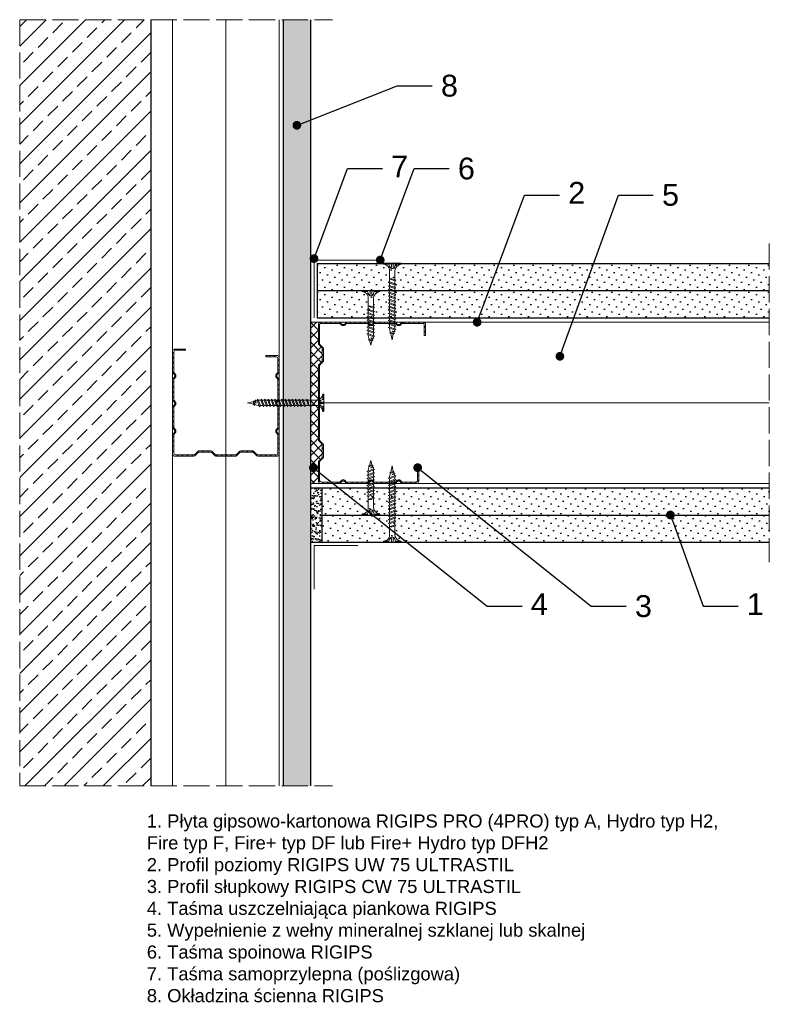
# Model space of a CAD drawing. Header units: millimetres. Extents: x 1474 to 3168, y 461 to 1600.
# Tile 2 of 6: x 2114 to 2457, y 465 to 916. Entities that reach past the tile are written whole.
import ezdxf
from ezdxf import colors
from ezdxf.entities.mleader import LeaderData, LeaderLine
from ezdxf.math import Vec2, Vec3

# ---------------------------------------------------------------- set-up
doc = ezdxf.new("R2010")
doc.units = ezdxf.units.MM
doc.linetypes.add('ACAD_ISO02W100', pattern=[15, 12, -3])
for name, color, linetype, lineweight in [('_ISOVER WELNA', 7, 'BATTING', 9), ('_RIGIPS AKCESORIA', 7, 'Continuous', 18), ('_RIGIPS G-K', 7, 'Continuous', 25), ('_RIGIPS PROFIL', 7, 'Continuous', 18), ('KRESKOWANIE', 7, 'Continuous', 9), ('OPISY', 7, 'Continuous', 9), ('PRZERYWANA', 7, 'ACAD_ISO02W100', 9)]:
    doc.layers.add(name, color=color, linetype=linetype, lineweight=lineweight)
doc.styles.get("Standard").update_dxf_attribs({"font": 'arial.ttf'})
doc.linetypes.add('BATTING', pattern='A,0.00254,-2.54,[134,ltypeshp.shx,S=2.54,R=0,X=-2.54,Y=0],-5.08,[134,ltypeshp.shx,S=2.54,R=180,X=2.54,Y=0],-2.54', length=10.16254)
pattern_1 = [(225, (312.268, -300.306), (1.122532, -3.367596), [0, -3.175])]

# ---------------------------------------------------------------- blocks, each defined once
blk = doc.blocks.new('TN 25')
at = {"layer": '_RIGIPS AKCESORIA'}
for p, q in [((0, -0.84), (0, 7.16)), ((0, 7.16), (0.46, 7.16)), ((0.46, 4.78), (0, 4.78)), ((0.46, 7.16), (0.46, 4.78)), ((8.47, 4.46), (8.79, 5)), ((8.79, 5), (9.93, 2.01)), ((10.1, 4.46), (10.41, 5)), ((10.41, 5), (11.56, 2.01)), ((11.67, 4.46), (11.99, 5)), ((11.99, 5), (13.14, 2.01)), ((13.21, 4.46), (13.52, 5)), ((13.52, 5), (14.67, 2.01)), ((14.8, 4.46), (15.12, 5)), ((15.12, 5), (16.26, 2.01)), ((16.42, 4.46), (16.73, 5)), ((16.73, 5), (17.88, 2.01)), ((17.99, 4.46), (18.31, 5)), ((18.31, 5), (19.45, 2.01)), ((19.68, 4.46), (20, 5)), ((20, 5), (21.14, 2.01)), ((0, 3.5), (1.77, 3.5)), ((0, 2.83), (1.77, 2.83)), ((0.46, 1.64), (0, 1.64)), ((0.46, -0.84), (0.46, 1.64)), ((1.77, 3.5), (1.77, 4.2)), ((1.77, 2.83), (1.77, 2.18)), ((3.02, 4.46), (8.47, 4.46)), ((7.49, 2.01), (3.55, 2.01)), ((7.12, 4.46), (7.12, 3.18)), ((8.03, 2.01), (7.12, 4.46)), ((7.12, 3.18), (7.65, 1.53)), ((7.65, 1.53), (8.03, 2.01)), ((9.41, 2.01), (8.03, 2.01)), ((9.61, 1.51), (8.47, 4.46)), ((9, 4.46), (10.1, 4.46)), ((9.93, 2.01), (9.61, 1.51)), ((11.04, 2.01), (9.93, 2.01)), ((11.23, 1.51), (10.1, 4.46)), ((10.62, 4.46), (11.67, 4.46)), ((11.56, 2.01), (11.23, 1.51)), ((12.61, 2.01), (11.56, 2.01)), ((12.81, 1.51), (11.67, 4.46)), ((12.2, 4.46), (13.21, 4.46)), ((13.14, 2.01), (12.81, 1.51)), ((14.15, 2.01), (13.14, 2.01)), ((14.34, 1.51), (13.21, 4.46)), ((13.73, 4.46), (14.8, 4.46)), ((14.67, 2.01), (14.34, 1.51)), ((15.74, 2.01), (14.67, 2.01)), ((15.94, 1.51), (14.8, 4.46)), ((15.33, 4.46), (16.42, 4.46)), ((16.26, 2.01), (15.94, 1.51)), ((17.36, 2.01), (16.26, 2.01)), ((17.55, 1.51), (16.42, 4.46)), ((16.94, 4.46), (17.99, 4.46)), ((17.88, 2.01), (17.55, 1.51)), ((18.93, 2.01), (17.88, 2.01)), ((19.13, 1.51), (17.99, 4.46)), ((18.52, 4.46), (19.68, 4.46)), ((19.45, 2.01), (19.13, 1.51)), ((19.45, 2.01), (20.62, 2.01)), ((20.82, 1.51), (19.68, 4.46)), ((20.21, 4.46), (20.7, 4.46)), ((20.7, 4.46), (22.28, 3.98)), ((21.14, 2.01), (20.82, 1.51)), ((21.14, 2.01), (21.81, 2.12)), ((21.85, 1.83), (21.67, 3.28)), ((21.67, 3.28), (22.14, 2.4)), ((22.14, 2.4), (21.85, 1.83)), ((22.7, 2.36), (22.14, 2.4)), ((22.28, 3.98), (22.56, 4.37)), ((22.7, 2.36), (22.28, 3.98)), ((22.56, 4.37), (23.03, 2.71)), ((23.03, 2.71), (22.7, 2.36)), ((22.71, 3.85), (25, 3.24)), ((25, 3.24), (23.03, 2.71)), ((0, -0.84), (0.46, -0.84))]:
    blk.add_line(p, q, dxfattribs=at)
for centre, major_axis, ratio, start_param, end_param in [((3.09, 7.67), (0.17, 3.2), 0.826134, 1.773653, 3.180586), ((-0.04, 0.9), (0, 3.93), 0.848176, -0.720942, -0.151112), ((3.37, -1.57), (0.28, 3.57), 0.832181, 0.035984, 1.430787), ((-2.73, 15.91), (0, 14.76), 0.848176, 3.399396, 3.475072), ((0.59, 4.62), (0, 2.81), 0.848176, 3.475072, 3.862535), ((1.66, 3.18), (0, 0.895), 0.848176, -1.552777, -0.720942), ((1.66, 3.18), (0, 0.895), 0.848176, 3.862535, 4.730408)]:
    blk.add_ellipse(centre, major_axis=major_axis, ratio=ratio, start_param=start_param, end_param=end_param, dxfattribs=at)
blk = doc.blocks.new('TN 35')
at = {"layer": '_RIGIPS AKCESORIA'}
for p, q in [((0, -0.84), (0, 7.16)), ((0, 7.16), (0.46, 7.16)), ((0.46, 4.78), (0, 4.78)), ((0.46, 7.16), (0.46, 4.78)), ((8.47, 4.46), (8.79, 5)), ((8.79, 5), (9.93, 2.01)), ((10.1, 4.46), (10.41, 5)), ((10.41, 5), (11.56, 2.01)), ((11.67, 4.46), (11.99, 5)), ((11.99, 5), (13.14, 2.01)), ((13.21, 4.46), (13.52, 5)), ((13.52, 5), (14.67, 2.01)), ((14.8, 4.46), (15.12, 5)), ((15.12, 5), (16.26, 2.01)), ((16.42, 4.46), (16.73, 5)), ((16.73, 5), (17.88, 2.01)), ((17.99, 4.46), (18.31, 5)), ((18.31, 5), (19.45, 2.01)), ((19.57, 4.46), (19.88, 5)), ((19.88, 5), (21.03, 2.01)), ((21.14, 4.46), (21.46, 5)), ((21.46, 5), (22.6, 2.01)), ((22.72, 4.46), (23.03, 5)), ((23.03, 5), (24.18, 2.01)), ((24.29, 4.46), (24.61, 5)), ((24.61, 5), (25.75, 2.01)), ((25.87, 4.46), (26.18, 5)), ((26.18, 5), (27.33, 2.01)), ((27.44, 4.46), (27.76, 5)), ((27.76, 5), (28.9, 2.01)), ((29.13, 4.46), (29.45, 5)), ((29.45, 5), (30.59, 2.01)), ((0, 3.5), (1.77, 3.5)), ((0, 2.83), (1.77, 2.83)), ((0.46, 1.64), (0, 1.64)), ((0.46, -0.84), (0.46, 1.64)), ((1.77, 3.5), (1.77, 4.2)), ((1.77, 2.83), (1.77, 2.18)), ((3.02, 4.46), (8.47, 4.46)), ((7.49, 2.01), (3.55, 2.01)), ((7.12, 4.46), (7.12, 3.18)), ((8.03, 2.01), (7.12, 4.46)), ((7.12, 3.18), (7.65, 1.53)), ((7.65, 1.53), (8.03, 2.01)), ((9.41, 2.01), (8.03, 2.01)), ((9.61, 1.51), (8.47, 4.46)), ((9, 4.46), (10.1, 4.46)), ((9.93, 2.01), (9.61, 1.51)), ((11.04, 2.01), (9.93, 2.01)), ((11.23, 1.51), (10.1, 4.46)), ((10.62, 4.46), (11.67, 4.46)), ((11.56, 2.01), (11.23, 1.51)), ((12.61, 2.01), (11.56, 2.01)), ((12.81, 1.51), (11.67, 4.46)), ((12.2, 4.46), (13.21, 4.46)), ((13.14, 2.01), (12.81, 1.51)), ((14.15, 2.01), (13.14, 2.01)), ((14.34, 1.51), (13.21, 4.46)), ((13.73, 4.46), (14.8, 4.46)), ((14.67, 2.01), (14.34, 1.51)), ((15.74, 2.01), (14.67, 2.01)), ((15.94, 1.51), (14.8, 4.46)), ((15.33, 4.46), (16.42, 4.46)), ((16.26, 2.01), (15.94, 1.51)), ((17.36, 2.01), (16.26, 2.01)), ((17.55, 1.51), (16.42, 4.46)), ((16.94, 4.46), (17.99, 4.46)), ((17.88, 2.01), (17.55, 1.51)), ((18.93, 2.01), (17.84, 2.01)), ((19.13, 1.51), (17.99, 4.46)), ((18.52, 4.46), (19.57, 4.46)), ((19.45, 2.01), (19.13, 1.51)), ((20.51, 2.01), (19.41, 2.01)), ((20.7, 1.51), (19.57, 4.46)), ((20.09, 4.46), (21.14, 4.46)), ((21.03, 2.01), (20.7, 1.51)), ((22.08, 2.01), (20.99, 2.01)), ((22.28, 1.51), (21.14, 4.46)), ((21.67, 4.46), (22.72, 4.46)), ((22.6, 2.01), (22.28, 1.51)), ((23.66, 2.01), (22.56, 2.01)), ((23.85, 1.51), (22.72, 4.46)), ((23.24, 4.46), (24.29, 4.46)), ((24.18, 2.01), (23.85, 1.51)), ((25.23, 2.01), (24.14, 2.01)), ((25.43, 1.51), (24.29, 4.46)), ((24.81, 4.46), (25.87, 4.46)), ((25.75, 2.01), (25.43, 1.51)), ((26.81, 2.01), (25.71, 2.01)), ((27, 1.51), (25.87, 4.46)), ((26.39, 4.46), (27.44, 4.46)), ((27.33, 2.01), (27, 1.51)), ((28.38, 2.01), (27.33, 2.01)), ((28.58, 1.51), (27.44, 4.46)), ((27.96, 4.46), (29.13, 4.46)), ((28.9, 2.01), (28.58, 1.51)), ((28.9, 2.01), (30.07, 2.01)), ((30.27, 1.51), (29.13, 4.46)), ((29.65, 4.46), (30.15, 4.46)), ((30.15, 4.46), (31.73, 3.98)), ((30.59, 2.01), (30.27, 1.51)), ((30.59, 2.01), (31.26, 2.12)), ((31.3, 1.83), (31.12, 3.28)), ((31.12, 3.28), (31.59, 2.4)), ((31.59, 2.4), (31.3, 1.83)), ((32.15, 2.36), (31.59, 2.4)), ((31.73, 3.98), (32.01, 4.37)), ((32.15, 2.36), (31.73, 3.98)), ((32.01, 4.37), (32.48, 2.71)), ((32.48, 2.71), (32.15, 2.36)), ((32.16, 3.85), (35, 3.24)), ((35, 3.24), (32.48, 2.71)), ((0, -0.84), (0.46, -0.84))]:
    blk.add_line(p, q, dxfattribs=at)
for centre, major_axis, ratio, start_param, end_param in [((3.09, 7.67), (0.17, 3.2), 0.826134, 1.773653, 3.180586), ((-0.04, 0.9), (0, 3.93), 0.848176, -0.720942, -0.151112), ((3.37, -1.57), (0.28, 3.57), 0.832181, 0.035984, 1.430787), ((-2.73, 15.91), (0, 14.76), 0.848176, 3.399396, 3.475072), ((0.59, 4.62), (0, 2.81), 0.848176, 3.475072, 3.862535), ((1.66, 3.18), (0, 0.895), 0.848176, -1.552777, -0.720942), ((1.66, 3.18), (0, 0.895), 0.848176, 3.862535, 4.730408)]:
    blk.add_ellipse(centre, major_axis=major_axis, ratio=ratio, start_param=start_param, end_param=end_param, dxfattribs=at)
blk = doc.blocks.new('CW 75 ULTRASTIL')
h = blk.add_hatch()
h.set_pattern_fill('ANSI31', color=256, scale=0.5, style=0)
h.paths.add_polyline_path([(106.07, 103.31, -0.414214), (106.87, 104.11), (115.19, 104.11, -0.198912), (115.55, 103.96), (116.25, 103.25, 0.198912), (116.61, 103.11), (117.19, 103.11, 0.198912), (117.55, 103.25), (118.25, 103.96, -0.198912), (118.61, 104.11), (127.89, 104.11, -0.198912), (128.25, 103.96), (128.95, 103.25, 0.198912), (129.31, 103.11), (129.89, 103.11, 0.198912), (130.25, 103.25), (130.95, 103.96, -0.198912), (131.31, 104.11), (140.59, 104.11, -0.198912), (140.95, 103.96), (141.65, 103.25, 0.198912), (142.01, 103.11), (142.59, 103.11, 0.198912), (142.95, 103.25), (143.65, 103.96, -0.198912), (144.01, 104.11), (153.17, 104.11, -0.414214), (153.97, 103.31), (153.97, 98.66), (154.52, 98.66), (154.52, 103.86, 0.414214), (153.72, 104.66), (144.01, 104.66, 0.198912), (143.65, 104.51), (142.95, 103.8, -0.198912), (142.59, 103.66), (142.01, 103.66, -0.198912), (141.65, 103.8), (140.95, 104.51, 0.198912), (140.59, 104.66), (131.31, 104.66, 0.198912), (130.95, 104.51), (130.25, 103.8, -0.198912), (129.89, 103.66), (129.31, 103.66, -0.198912), (128.95, 103.8), (128.25, 104.51, 0.198912), (127.89, 104.66), (118.61, 104.66, 0.198912), (118.25, 104.51), (117.55, 103.8, -0.198912), (117.19, 103.66), (116.61, 103.66, -0.198912), (116.25, 103.8), (115.55, 104.51, 0.198912), (115.19, 104.66), (106.32, 104.66, 0.414214), (105.52, 103.86), (105.52, 94.86, 0.198912), (105.67, 94.51), (107.17, 93, -0.198912), (107.32, 92.65), (107.32, 87.06, -0.198912), (107.17, 86.71), (105.67, 85.2, 0.198912), (105.52, 84.85), (105.52, 50.66, 0.198912), (105.67, 50.31), (107.17, 48.8, -0.198912), (107.32, 48.45), (107.32, 42.86, -0.198912), (107.17, 42.51), (105.67, 41, 0.198912), (105.52, 40.65), (105.52, 31.66, 0.414214), (106.32, 30.86), (115.19, 30.86, 0.198912), (115.55, 31), (116.25, 31.71, -0.198912), (116.61, 31.86), (117.19, 31.86, -0.198912), (117.55, 31.71), (118.25, 31, 0.198912), (118.61, 30.86), (127.89, 30.86, 0.198912), (128.25, 31), (128.95, 31.71, -0.198912), (129.31, 31.86), (129.89, 31.86, -0.198912), (130.25, 31.71), (130.95, 31, 0.198912), (131.31, 30.86), (140.59, 30.86, 0.198912), (140.95, 31), (141.65, 31.71, -0.198912), (142.01, 31.86), (142.59, 31.86, -0.198912), (142.95, 31.71), (143.65, 31, 0.198912), (144.01, 30.86), (150.72, 30.86, 0.414214), (151.52, 31.66), (151.52, 36.86), (150.97, 36.86), (150.97, 32.21, -0.414214), (150.17, 31.41), (144.01, 31.41, -0.198912), (143.65, 31.55), (142.95, 32.26, 0.198912), (142.59, 32.41), (142.01, 32.41, 0.198912), (141.65, 32.26), (140.95, 31.55, -0.198912), (140.59, 31.41), (131.31, 31.41, -0.198912), (130.95, 31.55), (130.25, 32.26, 0.198912), (129.89, 32.41), (129.31, 32.41, 0.198912), (128.95, 32.26), (128.25, 31.55, -0.198912), (127.89, 31.41), (118.61, 31.41, -0.198912), (118.25, 31.55), (117.55, 32.26, 0.198912), (117.19, 32.41), (116.61, 32.41, 0.198912), (116.25, 32.26), (115.55, 31.55, -0.198912), (115.19, 31.41), (106.87, 31.41, -0.414214), (106.07, 32.21), (106.07, 40.65, -0.198912), (106.22, 41), (107.72, 42.51, 0.198912), (107.87, 42.86), (107.87, 48.45, 0.198912), (107.72, 48.8), (106.22, 50.31, -0.198912), (106.07, 50.66), (106.07, 84.85, -0.198912), (106.22, 85.2), (107.72, 86.71, 0.198912), (107.87, 87.06), (107.87, 92.65, 0.198912), (107.72, 93), (106.22, 94.51, -0.198912), (106.07, 94.86)])
at = {"layer": '_RIGIPS PROFIL'}
for p, q in [((105.52, 103.86), (105.52, 94.86)), ((115.19, 104.66), (106.32, 104.66)), ((115.19, 104.11), (106.87, 104.11)), ((115.55, 104.51), (116.25, 103.8)), ((115.55, 103.96), (116.25, 103.25)), ((118.25, 104.51), (117.55, 103.8)), ((118.25, 103.96), (117.55, 103.25)), ((127.89, 104.66), (118.61, 104.66)), ((127.89, 104.11), (118.61, 104.11)), ((128.25, 104.51), (128.95, 103.8)), ((128.25, 103.96), (128.95, 103.25)), ((130.95, 104.51), (130.25, 103.8)), ((130.95, 103.96), (130.25, 103.25)), ((131.31, 104.66), (140.59, 104.66)), ((131.31, 104.11), (140.59, 104.11)), ((140.95, 104.51), (141.65, 103.8)), ((140.95, 103.96), (141.65, 103.25)), ((143.65, 104.51), (142.95, 103.8)), ((143.65, 103.96), (142.95, 103.25)), ((153.72, 104.66), (144.01, 104.66)), ((153.17, 104.11), (144.01, 104.11)), ((154.52, 98.66), (154.52, 103.86)), ((106.07, 103.31), (106.07, 94.86)), ((117.19, 103.66), (116.61, 103.66)), ((117.19, 103.11), (116.61, 103.11)), ((129.89, 103.66), (129.31, 103.66)), ((129.89, 103.11), (129.31, 103.11)), ((142.59, 103.66), (142.01, 103.66)), ((142.59, 103.11), (142.01, 103.11)), ((153.97, 98.66), (153.97, 103.31)), ((153.97, 98.66), (154.52, 98.66)), ((107.17, 93), (105.67, 94.51)), ((107.72, 93), (106.22, 94.51)), ((107.32, 92.65), (107.32, 87.06)), ((107.87, 92.65), (107.87, 87.06)), ((107.17, 86.71), (105.67, 85.2)), ((107.72, 86.71), (106.22, 85.2)), ((105.52, 84.85), (105.52, 50.66)), ((106.07, 84.85), (106.07, 50.66)), ((107.17, 48.8), (105.67, 50.31)), ((107.72, 48.8), (106.22, 50.31)), ((107.32, 42.86), (107.32, 48.45)), ((107.87, 42.86), (107.87, 48.45)), ((105.52, 31.66), (105.52, 40.65)), ((107.17, 42.51), (105.67, 41)), ((106.07, 32.21), (106.07, 40.65)), ((107.72, 42.51), (106.22, 41)), ((150.97, 36.86), (150.97, 32.21)), ((150.97, 36.86), (151.52, 36.86)), ((151.52, 36.86), (151.52, 31.66)), ((115.55, 31.55), (116.25, 32.26)), ((115.55, 31), (116.25, 31.71)), ((117.19, 32.41), (116.61, 32.41)), ((117.19, 31.86), (116.61, 31.86)), ((118.25, 31.55), (117.55, 32.26)), ((118.25, 31), (117.55, 31.71)), ((128.25, 31.55), (128.95, 32.26)), ((128.25, 31), (128.95, 31.71)), ((129.89, 32.41), (129.31, 32.41)), ((129.89, 31.86), (129.31, 31.86)), ((130.95, 31.55), (130.25, 32.26)), ((130.95, 31), (130.25, 31.71)), ((140.95, 31.55), (141.65, 32.26)), ((140.95, 31), (141.65, 31.71)), ((142.59, 32.41), (142.01, 32.41)), ((142.59, 31.86), (142.01, 31.86)), ((143.65, 31.55), (142.95, 32.26)), ((143.65, 31), (142.95, 31.71)), ((115.19, 30.86), (106.32, 30.86)), ((115.19, 31.41), (106.87, 31.41)), ((127.89, 31.41), (118.61, 31.41)), ((127.89, 30.86), (118.61, 30.86)), ((131.31, 31.41), (140.59, 31.41)), ((131.31, 30.86), (140.59, 30.86)), ((150.17, 31.41), (144.01, 31.41)), ((150.72, 30.86), (144.01, 30.86))]:
    blk.add_line(p, q, dxfattribs=at)
for centre, radius, start, end in [((106.32, 103.86), 0.8, 90, 180), ((106.87, 103.31), 0.8, 90, 180), ((115.19, 104.16), 0.5, 45, 90), ((115.19, 103.61), 0.5, 45, 90), ((116.61, 104.16), 0.5, 225, 270), ((117.19, 104.16), 0.5, 270, 315), ((118.61, 104.16), 0.5, 90, 135), ((118.61, 103.61), 0.5, 90, 135), ((127.89, 104.16), 0.5, 45, 90), ((127.89, 103.61), 0.5, 45, 90), ((129.31, 104.16), 0.5, 225, 270), ((129.89, 104.16), 0.5, 270, 315), ((131.31, 104.16), 0.5, 90, 135), ((131.31, 103.61), 0.5, 90, 135), ((140.59, 104.16), 0.5, 45, 90), ((140.59, 103.61), 0.5, 45, 90), ((142.01, 104.16), 0.5, 225, 270), ((142.59, 104.16), 0.5, 270, 315), ((144.01, 104.16), 0.5, 90, 135), ((144.01, 103.61), 0.5, 90, 135), ((153.17, 103.31), 0.8, 0, 90), ((153.72, 103.86), 0.8, 0, 90), ((116.61, 103.61), 0.5, 225, 270), ((117.19, 103.61), 0.5, 270, 315), ((129.31, 103.61), 0.5, 225, 270), ((129.89, 103.61), 0.5, 270, 315), ((142.01, 103.61), 0.5, 225, 270), ((142.59, 103.61), 0.5, 270, 315), ((106.02, 94.86), 0.5, 180, 225), ((106.57, 94.86), 0.5, 180, 225), ((106.82, 92.65), 0.5, 0, 45), ((107.37, 92.65), 0.5, 0, 45), ((106.82, 87.06), 0.5, 315, 0), ((107.37, 87.06), 0.5, 315, 0), ((106.02, 84.85), 0.5, 135, 180), ((106.57, 84.85), 0.5, 135, 180), ((106.02, 50.66), 0.5, 180, 225), ((106.57, 50.66), 0.5, 180, 225), ((106.82, 48.45), 0.5, 0, 45), ((107.37, 48.45), 0.5, 0, 45), ((106.02, 40.65), 0.5, 135, 180), ((106.57, 40.65), 0.5, 135, 180), ((106.82, 42.86), 0.5, 315, 0), ((107.37, 42.86), 0.5, 315, 0), ((106.32, 31.66), 0.8, 180, 270), ((106.87, 32.21), 0.8, 180, 270), ((116.61, 31.91), 0.5, 90, 135), ((116.61, 31.36), 0.5, 90, 135), ((117.19, 31.91), 0.5, 45, 90), ((117.19, 31.36), 0.5, 45, 90), ((129.31, 31.91), 0.5, 90, 135), ((129.31, 31.36), 0.5, 90, 135), ((129.89, 31.91), 0.5, 45, 90), ((129.89, 31.36), 0.5, 45, 90), ((142.01, 31.91), 0.5, 90, 135), ((142.01, 31.36), 0.5, 90, 135), ((142.59, 31.91), 0.5, 45, 90), ((142.59, 31.36), 0.5, 45, 90), ((150.17, 32.21), 0.8, 270, 0), ((150.72, 31.66), 0.8, 270, 0), ((115.19, 31.91), 0.5, 270, 315), ((115.19, 31.36), 0.5, 270, 315), ((118.61, 31.91), 0.5, 225, 270), ((118.61, 31.36), 0.5, 225, 270), ((127.89, 31.91), 0.5, 270, 315), ((127.89, 31.36), 0.5, 270, 315), ((131.31, 31.91), 0.5, 225, 270), ((131.31, 31.36), 0.5, 225, 270), ((140.59, 31.91), 0.5, 270, 315), ((140.59, 31.36), 0.5, 270, 315), ((144.01, 31.91), 0.5, 225, 270), ((144.01, 31.36), 0.5, 225, 270)]:
    blk.add_arc(centre, radius, start, end, dxfattribs=at)
blk = doc.blocks.new('CW 50 ULTRASTIL')
h = blk.add_hatch()
h.set_pattern_fill('ANSI31', color=256, scale=0.5, style=0)
h.paths.add_polyline_path([(28.56, 40.65, -0.198912), (28.71, 41), (30.21, 42.51, 0.198912), (30.36, 42.86), (30.36, 48.45, 0.198912), (30.21, 48.8), (28.71, 50.31, -0.198912), (28.56, 50.66), (28.56, 59.85, -0.198912), (28.71, 60.2), (30.21, 61.71, 0.198912), (30.36, 62.06), (30.36, 67.65, 0.198912), (30.21, 68), (28.71, 69.51, -0.198912), (28.56, 69.86), (28.56, 78.31, -0.414214), (29.36, 79.11), (37.68, 79.11, -0.198912), (38.04, 78.96), (38.74, 78.25, 0.198912), (39.1, 78.11), (39.68, 78.11, 0.198912), (40.04, 78.25), (40.74, 78.96, -0.198912), (41.1, 79.11), (50.38, 79.11, -0.198912), (50.74, 78.96), (51.44, 78.25, 0.198912), (51.8, 78.11), (52.38, 78.11, 0.198912), (52.74, 78.25), (53.44, 78.96, -0.198912), (53.8, 79.11), (63.08, 79.11, -0.198912), (63.44, 78.96), (64.14, 78.25, 0.198912), (64.5, 78.11), (65.08, 78.11, 0.198912), (65.44, 78.25), (66.14, 78.96, -0.198912), (66.5, 79.11), (75.66, 79.11, -0.414214), (76.46, 78.31), (76.46, 73.66), (77.01, 73.66), (77.01, 78.86, 0.414214), (76.21, 79.66), (66.5, 79.66, 0.198912), (66.14, 79.51), (65.44, 78.8, -0.198912), (65.08, 78.66), (64.5, 78.66, -0.198912), (64.14, 78.8), (63.44, 79.51, 0.198912), (63.08, 79.66), (53.8, 79.66, 0.198912), (53.44, 79.51), (52.74, 78.8, -0.198912), (52.38, 78.66), (51.8, 78.66, -0.198912), (51.44, 78.8), (50.74, 79.51, 0.198912), (50.38, 79.66), (41.1, 79.66, 0.198912), (40.74, 79.51), (40.04, 78.8, -0.198912), (39.68, 78.66), (39.1, 78.66, -0.198912), (38.74, 78.8), (38.04, 79.51, 0.198912), (37.68, 79.66), (28.81, 79.66, 0.414214), (28.01, 78.86), (28.01, 69.86, 0.198912), (28.16, 69.51), (29.66, 68, -0.198912), (29.81, 67.65), (29.81, 62.06, -0.198912), (29.66, 61.71), (28.16, 60.2, 0.198912), (28.01, 59.85), (28.01, 50.66, 0.198912), (28.16, 50.31), (29.66, 48.8, -0.198912), (29.81, 48.45), (29.81, 42.86, -0.198912), (29.66, 42.51), (28.16, 41, 0.198912), (28.01, 40.65), (28.01, 31.66, 0.414214), (28.81, 30.86), (37.68, 30.86, 0.198912), (38.04, 31), (38.74, 31.71, -0.198912), (39.1, 31.86), (39.68, 31.86, -0.198912), (40.04, 31.71), (40.74, 31, 0.198912), (41.1, 30.86), (50.38, 30.86, 0.198912), (50.74, 31), (51.44, 31.71, -0.198912), (51.8, 31.86), (52.38, 31.86, -0.198912), (52.74, 31.71), (53.44, 31, 0.198912), (53.8, 30.86), (63.08, 30.86, 0.198912), (63.44, 31), (64.14, 31.71, -0.198912), (64.5, 31.86), (65.08, 31.86, -0.198912), (65.44, 31.71), (66.14, 31, 0.198912), (66.5, 30.86), (73.21, 30.86, 0.414214), (74.01, 31.66), (74.01, 36.86), (73.46, 36.86), (73.46, 32.21, -0.414214), (72.66, 31.41), (66.5, 31.41, -0.198912), (66.14, 31.55), (65.44, 32.26, 0.198912), (65.08, 32.41), (64.5, 32.41, 0.198912), (64.14, 32.26), (63.44, 31.55, -0.198912), (63.08, 31.41), (53.8, 31.41, -0.198912), (53.44, 31.55), (52.74, 32.26, 0.198912), (52.38, 32.41), (51.8, 32.41, 0.198912), (51.44, 32.26), (50.74, 31.55, -0.198912), (50.38, 31.41), (41.1, 31.41, -0.198912), (40.74, 31.55), (40.04, 32.26, 0.198912), (39.68, 32.41), (39.1, 32.41, 0.198912), (38.74, 32.26), (38.04, 31.55, -0.198912), (37.68, 31.41), (29.36, 31.41, -0.414214), (28.56, 32.21)])
at = {"layer": '_RIGIPS PROFIL'}
for p, q in [((28.01, 78.86), (28.01, 69.86)), ((28.56, 78.31), (28.56, 69.86)), ((37.68, 79.66), (28.81, 79.66)), ((37.68, 79.11), (29.36, 79.11)), ((38.04, 79.51), (38.74, 78.8)), ((38.04, 78.96), (38.74, 78.25)), ((39.68, 78.66), (39.1, 78.66)), ((39.68, 78.11), (39.1, 78.11)), ((40.74, 79.51), (40.04, 78.8)), ((40.74, 78.96), (40.04, 78.25)), ((50.38, 79.66), (41.1, 79.66)), ((50.38, 79.11), (41.1, 79.11)), ((50.74, 79.51), (51.44, 78.8)), ((50.74, 78.96), (51.44, 78.25)), ((52.38, 78.66), (51.8, 78.66)), ((52.38, 78.11), (51.8, 78.11)), ((53.44, 79.51), (52.74, 78.8)), ((53.44, 78.96), (52.74, 78.25)), ((53.8, 79.66), (63.08, 79.66)), ((53.8, 79.11), (63.08, 79.11)), ((63.44, 79.51), (64.14, 78.8)), ((63.44, 78.96), (64.14, 78.25)), ((65.08, 78.66), (64.5, 78.66)), ((65.08, 78.11), (64.5, 78.11)), ((66.14, 79.51), (65.44, 78.8)), ((66.14, 78.96), (65.44, 78.25)), ((76.21, 79.66), (66.5, 79.66)), ((75.66, 79.11), (66.5, 79.11)), ((76.46, 73.66), (76.46, 78.31)), ((77.01, 73.66), (77.01, 78.86)), ((76.46, 73.66), (77.01, 73.66)), ((29.66, 68), (28.16, 69.51)), ((30.21, 68), (28.71, 69.51)), ((29.81, 67.65), (29.81, 62.06)), ((30.36, 67.65), (30.36, 62.06)), ((28.01, 59.85), (28.01, 50.66)), ((29.66, 61.71), (28.16, 60.2)), ((28.56, 59.85), (28.56, 50.66)), ((30.21, 61.71), (28.71, 60.2)), ((29.66, 48.8), (28.16, 50.31)), ((30.21, 48.8), (28.71, 50.31)), ((29.81, 42.86), (29.81, 48.45)), ((30.36, 42.86), (30.36, 48.45)), ((28.01, 31.66), (28.01, 40.65)), ((29.66, 42.51), (28.16, 41)), ((28.56, 32.21), (28.56, 40.65)), ((30.21, 42.51), (28.71, 41)), ((73.46, 36.86), (73.46, 32.21)), ((73.46, 36.86), (74.01, 36.86)), ((74.01, 36.86), (74.01, 31.66)), ((38.04, 31.55), (38.74, 32.26)), ((38.04, 31), (38.74, 31.71)), ((39.68, 32.41), (39.1, 32.41)), ((39.68, 31.86), (39.1, 31.86)), ((40.74, 31.55), (40.04, 32.26)), ((40.74, 31), (40.04, 31.71)), ((50.74, 31.55), (51.44, 32.26)), ((50.74, 31), (51.44, 31.71)), ((52.38, 32.41), (51.8, 32.41)), ((52.38, 31.86), (51.8, 31.86)), ((53.44, 31.55), (52.74, 32.26)), ((53.44, 31), (52.74, 31.71)), ((63.44, 31.55), (64.14, 32.26)), ((63.44, 31), (64.14, 31.71)), ((65.08, 32.41), (64.5, 32.41)), ((65.08, 31.86), (64.5, 31.86)), ((66.14, 31.55), (65.44, 32.26)), ((66.14, 31), (65.44, 31.71)), ((37.68, 30.86), (28.81, 30.86)), ((37.68, 31.41), (29.36, 31.41)), ((50.38, 31.41), (41.1, 31.41)), ((50.38, 30.86), (41.1, 30.86)), ((53.8, 31.41), (63.08, 31.41)), ((53.8, 30.86), (63.08, 30.86)), ((72.66, 31.41), (66.5, 31.41)), ((73.21, 30.86), (66.5, 30.86))]:
    blk.add_line(p, q, dxfattribs=at)
for centre, radius, start, end in [((28.81, 78.86), 0.8, 90, 180), ((29.36, 78.31), 0.8, 90, 180), ((37.68, 79.16), 0.5, 45, 90), ((37.68, 78.61), 0.5, 45, 90), ((39.1, 79.16), 0.5, 225, 270), ((39.1, 78.61), 0.5, 225, 270), ((39.68, 79.16), 0.5, 270, 315), ((39.68, 78.61), 0.5, 270, 315), ((41.1, 79.16), 0.5, 90, 135), ((41.1, 78.61), 0.5, 90, 135), ((50.38, 79.16), 0.5, 45, 90), ((50.38, 78.61), 0.5, 45, 90), ((51.8, 79.16), 0.5, 225, 270), ((51.8, 78.61), 0.5, 225, 270), ((52.38, 79.16), 0.5, 270, 315), ((52.38, 78.61), 0.5, 270, 315), ((53.8, 79.16), 0.5, 90, 135), ((53.8, 78.61), 0.5, 90, 135), ((63.08, 79.16), 0.5, 45, 90), ((63.08, 78.61), 0.5, 45, 90), ((64.5, 79.16), 0.5, 225, 270), ((64.5, 78.61), 0.5, 225, 270), ((65.08, 79.16), 0.5, 270, 315), ((65.08, 78.61), 0.5, 270, 315), ((66.5, 79.16), 0.5, 90, 135), ((66.5, 78.61), 0.5, 90, 135), ((75.66, 78.31), 0.8, 0, 90), ((76.21, 78.86), 0.8, 0, 90), ((28.51, 69.86), 0.5, 180, 225), ((29.06, 69.86), 0.5, 180, 225), ((29.31, 67.65), 0.5, 0, 45), ((29.86, 67.65), 0.5, 0, 45), ((28.51, 59.85), 0.5, 135, 180), ((29.06, 59.85), 0.5, 135, 180), ((29.31, 62.06), 0.5, 315, 0), ((29.86, 62.06), 0.5, 315, 0), ((28.51, 50.66), 0.5, 180, 225), ((29.06, 50.66), 0.5, 180, 225), ((29.31, 48.45), 0.5, 0, 45), ((29.86, 48.45), 0.5, 0, 45), ((28.51, 40.65), 0.5, 135, 180), ((29.06, 40.65), 0.5, 135, 180), ((29.31, 42.86), 0.5, 315, 0), ((29.86, 42.86), 0.5, 315, 0), ((28.81, 31.66), 0.8, 180, 270), ((29.36, 32.21), 0.8, 180, 270), ((39.1, 31.91), 0.5, 90, 135), ((39.1, 31.36), 0.5, 90, 135), ((39.68, 31.91), 0.5, 45, 90), ((39.68, 31.36), 0.5, 45, 90), ((51.8, 31.91), 0.5, 90, 135), ((51.8, 31.36), 0.5, 90, 135), ((52.38, 31.91), 0.5, 45, 90), ((52.38, 31.36), 0.5, 45, 90), ((64.5, 31.91), 0.5, 90, 135), ((64.5, 31.36), 0.5, 90, 135), ((65.08, 31.91), 0.5, 45, 90), ((65.08, 31.36), 0.5, 45, 90), ((72.66, 32.21), 0.8, 270, 0), ((73.21, 31.66), 0.8, 270, 0), ((37.68, 31.91), 0.5, 270, 315), ((37.68, 31.36), 0.5, 270, 315), ((41.1, 31.91), 0.5, 225, 270), ((41.1, 31.36), 0.5, 225, 270), ((50.38, 31.91), 0.5, 270, 315), ((50.38, 31.36), 0.5, 270, 315), ((53.8, 31.91), 0.5, 225, 270), ((53.8, 31.36), 0.5, 225, 270), ((63.08, 31.91), 0.5, 270, 315), ((63.08, 31.36), 0.5, 270, 315), ((66.5, 31.91), 0.5, 225, 270), ((66.5, 31.36), 0.5, 225, 270)]:
    blk.add_arc(centre, radius, start, end, dxfattribs=at)
blk = doc.blocks.new('_Dot')
at = {"color": 0, "linetype": 'ByBlock', "lineweight": -2}
blk.add_line((-0.5, 0), (-1, 0), dxfattribs=at)
at = {"color": 0, "linetype": 'ByBlock', "const_width": 0.5}
blk.add_lwpolyline([(-0.25, 0, 1), (0.25, 0, 1)], format="xyb", close=True, dxfattribs=at)

msp = doc.modelspace()

# ---------------------------------------------------------------- hatches: boundary and pattern name
at = {"layer": '_RIGIPS AKCESORIA'}
h = msp.add_hatch(dxfattribs=at)
h.set_pattern_fill('ANSI37', color=256, style=0)
h.set_pattern_definition([(45, (302.268, -299.406), (-2.245064, 2.245064), []), (135, (302.268, -299.406), (-2.245064, -2.245064), [])])
h.paths.add_polyline_path([(2250.97, 757.57, -0.198912), (2251.12, 757.92), (2252.62, 759.43, 0.198912), (2252.77, 759.78), (2252.77, 765.37, 0.198912), (2252.62, 765.72), (2251.12, 767.23, -0.198912), (2250.97, 767.58), (2250.97, 776.58, -0.414214), (2251.77, 777.38), (2247.47, 777.38), (2247.47, 703.58), (2251.77, 703.58, -0.414214), (2250.97, 704.38), (2250.97, 713.37, -0.198912), (2251.12, 713.72), (2252.62, 715.23, 0.198912), (2252.77, 715.58), (2252.77, 721.17, 0.198912), (2252.62, 721.52), (2251.12, 723.03, -0.198912), (2250.97, 723.38)])
at = {"layer": '_RIGIPS G-K'}
h = msp.add_hatch(dxfattribs=at)
h.set_pattern_fill('DOTS', color=256, scale=2, angle=225, style=0)
h.set_pattern_definition([(225, (639.768, -683.9736), (1.122532, -3.367596), [0, -3.175])])
h.paths.add_polyline_path([(2247.47, 915.98), (2234.97, 915.98), (2234.97, 564.98), (2247.47, 564.98)])
h = msp.add_hatch(dxfattribs=at)
h.set_pattern_fill('DOTS', color=256, scale=2, angle=225, style=0)
h.set_pattern_definition([(225, (639.768, -659.06), (1.122532, -3.367596), [0, -3.175])])
h.paths.add_polyline_path([(2457.47, 804.29), (2250.47, 804.29), (2250.47, 791.79), (2457.47, 791.79)])
h = msp.add_hatch(dxfattribs=at)
h.set_pattern_fill('DOTS', color=256, scale=2, angle=225, style=0)
h.set_pattern_definition([(225, (639.768, -671.4736), (1.122532, -3.367596), [0, -3.175])])
h.paths.add_polyline_path([(2457.47, 791.88), (2250.47, 791.88), (2250.47, 779.38), (2457.47, 779.38)])
h = msp.add_hatch(dxfattribs=at)
h.set_pattern_fill('AR-SAND', color=256, scale=0.05, style=0)
h.set_pattern_definition([(322.5, (232.9345, 1791.9616), (-0.0800016, -2.4470662), [0, -1.9304, 0, -2.159, 0, -2.06375]), (352.5, (232.9345, 1791.9616), (2.2476164, -3.5841255), [0, -1.0414, 0, -1.7399, 0, -0.66675]), (32.5, (231.3724, 1791.9616), (3.9549619, -0.007186), [0, -0.635, 0, -2.286, 0, -2.9845]), (42.5, (231.3724, 1791.9616), (3.8177823, -1.1146466), [0, -0.3175, 0, -1.4986, 0, -1.7145])])
h.paths.add_polyline_path([(2252.47, 676.58), (2247.47, 676.58), (2247.47, 701.58), (2252.47, 701.58)])
h = msp.add_hatch(dxfattribs=at)
h.set_pattern_fill('DOTS', color=256, scale=2, angle=225, style=0)
h.set_pattern_definition(pattern_1)
h.paths.add_polyline_path([(2457.47, 701.58), (2252.47, 701.58), (2252.47, 689.08), (2457.47, 689.08)])
h = msp.add_hatch(dxfattribs=at)
h.set_pattern_fill('DOTS', color=256, scale=2, angle=225, style=0)
h.set_pattern_definition(pattern_1)
h.paths.add_polyline_path([(2457.47, 689.08), (2252.47, 689.08), (2252.47, 676.58), (2457.47, 676.58)])
at = {"layer": 'KRESKOWANIE'}
h = msp.add_hatch(dxfattribs=at)
h.set_pattern_fill('ANSI33', color=256, scale=2, angle=180, style=0)
h.set_pattern_definition([(225, (238.968, -683.974), (8.980256, -8.980256), []), (225, (229.988, -683.974), (8.980256, -8.980256), [6.35, -3.175])])
h.paths.add_polyline_path([(2174.17, 915.98), (2114.17, 915.98), (2114.17, 564.98), (2174.17, 564.98)])

# ---------------------------------------------------------------- linework, layer by layer
msp.add_line((2174.17, 915.98), (2174.17, 564.98))
at = {"layer": '_ISOVER WELNA', "ltscale": 2.4}
msp.add_line((2208.57, 915.98), (2208.57, 564.98), dxfattribs=at)
at = {"layer": '_ISOVER WELNA', "ltscale": 3.6}
msp.add_line((2457.47, 740.48), (2251.52, 740.48), dxfattribs=at)
at = {"layer": '_RIGIPS AKCESORIA'}
for p, q in [((2248.97, 779.46), (2248.97, 807.51)), ((2280.47, 805.88), (2250.47, 805.88))]:
    msp.add_line(p, q, dxfattribs=at)
msp.add_lwpolyline([(2248.97, 655.08), (2248.97, 675.08), (2268.97, 675.08)], dxfattribs=at)
at = {"layer": '_RIGIPS G-K'}
for p, q in [((2234.97, 564.98), (2234.97, 915.98)), ((2247.47, 564.98), (2247.47, 915.98)), ((2250.47, 804.29), (2250.47, 779.46)), ((2250.47, 804.29), (2457.47, 804.29)), ((2250.47, 791.88), (2457.47, 791.88)), ((2250.47, 779.38), (2457.47, 779.38)), ((2247.47, 701.58), (2457.47, 701.58)), ((2252.47, 701.58), (2252.47, 676.58)), ((2252.47, 689.08), (2457.47, 689.08)), ((2247.47, 676.58), (2457.47, 676.58))]:
    msp.add_line(p, q, dxfattribs=at)
at = {"layer": '_RIGIPS PROFIL'}
for p, q in [((2184.17, 564.98), (2184.17, 915.98)), ((2232.97, 564.98), (2232.97, 915.98)), ((2247.47, 777.38), (2457.47, 777.38)), ((2247.47, 703.58), (2457.47, 703.58))]:
    msp.add_line(p, q, dxfattribs=at)
at = {"layer": 'PRZERYWANA'}
for p, q in [((2114.17, 915.98), (2257.47, 915.98)), ((2114.17, 915.98), (2114.17, 564.98)), ((2457.47, 813.48), (2457.47, 667.48)), ((2114.17, 564.98), (2257.47, 564.98))]:
    msp.add_line(p, q, dxfattribs=at)

# ---------------------------------------------------------------- block references
at = {"rotation": 180}
msp.add_blockref('TN 35', (2253.52, 743.64), dxfattribs=at)
at = {"layer": '_RIGIPS AKCESORIA', "xscale": -1, "rotation": 90}
for name, p in [('TN 35', (2287.99, 804.38)), ('TN 25', (2278.22, 791.88))]:
    msp.add_blockref(name, p, dxfattribs=at)
at = {"layer": '_RIGIPS AKCESORIA', "rotation": 90}
for name, p in [('TN 25', (2278.22, 689.08)), ('TN 35', (2287.99, 676.58))]:
    msp.add_blockref(name, p, dxfattribs=at)
at = {"layer": '_RIGIPS PROFIL'}
msp.add_blockref('CW 75 ULTRASTIL', (2145.45, 672.72), dxfattribs=at)
at = {"layer": '_RIGIPS PROFIL', "rotation": 90}
msp.add_blockref('CW 50 ULTRASTIL', (2263.83, 688.07), dxfattribs=at)

# ---------------------------------------------------------------- texts
at = {"insert": (2172.4, 551.92), "char_height": 6, "width": 266.7578, "attachment_point": 1}
msp.add_mtext('1. Płyta gipsowo-kartonowa RIGIPS PRO (4PRO) typ A, Hydro typ H2, Fire typ F, Fire+ typ DF lub Fire+ Hydro typ DFH2\\P2. Profil poziomy RIGIPS UW 75 ULTRASTIL\\P3. Profil słupkowy RIGIPS CW 75 ULTRASTIL\\P4. Taśma uszczelniająca piankowa RIGIPS\\P5. Wypełnienie z wełny mineralnej szklanej lub skalnej\\P6. Taśma spoinowa RIGIPS\\P7. Taśma samoprzylepna (poślizgowa)\\P8. Okładzina ścienna RIGIPS', dxfattribs=at)

# ---------------------------------------------------------------- leaders
at = {"layer": 'OPISY'}
ml = msp.add_multileader_mtext('Standard', dxfattribs=at)
ml.set_content('8', color=256)
ml.set_leader_properties()
ml.set_arrow_properties(name='DOT')
ml.build(insert=Vec2(0, 0))
ctx = ml.context
ctx.base_point, ctx.char_height, ctx.landing_gap_size, ctx.plane_origin = Vec3(2303.11, 885.68), 10, 4, Vec3(2110.52, 1029.34)
notes = []
notes.append((ctx, [(0, (1, 1, 0), (2287.11, 885.68), (1, 0), 16, [(0, [(2241.11, 867.6)], 0, [])])]))
ctx.mtext.insert, ctx.mtext.flow_direction = Vec3(2307.11, 890.76), 5
ml = msp.add_multileader_mtext('Standard', dxfattribs=at)
ml.set_content('7', color=256)
ml.set_leader_properties()
ml.set_arrow_properties(name='DOT')
ml.build(insert=Vec2(0, 0))
ctx = ml.context
ctx.base_point, ctx.char_height, ctx.landing_gap_size, ctx.plane_origin = Vec3(2280.32, 847.75), 10, 4, Vec3(2087.73, 991.41)
notes.append((ctx, [(0, (1, 1, 0), (2264.32, 847.75), (1, 0), 16, [(0, [(2248.97, 806.54)], 0, [])])]))
ctx.mtext.insert, ctx.mtext.flow_direction = Vec3(2284.32, 853.75), 5
ml = msp.add_multileader_mtext('Standard', dxfattribs=at)
ml.set_content('6', color=256)
ml.set_leader_properties()
ml.set_arrow_properties(name='DOT')
ml.build(insert=Vec2(0, 0))
ctx = ml.context
ctx.base_point, ctx.char_height, ctx.landing_gap_size, ctx.plane_origin = Vec3(2310.87, 847.75), 10, 4, Vec3(2118.29, 991.41)
notes.append((ctx, [(0, (1, 1, 0), (2294.87, 847.75), (1, 0), 16, [(0, [(2279.28, 805.88)], 0, [])])]))
ctx.mtext.insert, ctx.mtext.flow_direction = Vec3(2314.87, 852.83), 5
ml = msp.add_multileader_mtext('Standard', dxfattribs=at)
ml.set_content('2', color=256)
ml.set_leader_properties()
ml.set_arrow_properties(name='DOT')
ml.build(insert=Vec2(0, 0))
ctx = ml.context
ctx.base_point, ctx.char_height, ctx.landing_gap_size, ctx.plane_origin = Vec3(2361.37, 835.66), 10, 4, Vec3(2168.78, 979.32)
notes.append((ctx, [(0, (1, 1, 0), (2345.37, 835.66), (1, 0), 16, [(0, [(2323.66, 777.38)], 0, [])])]))
ctx.mtext.insert, ctx.mtext.flow_direction = Vec3(2365.37, 841.66), 5
ml = msp.add_multileader_mtext('Standard', dxfattribs=at)
ml.set_content('5', color=256)
ml.set_leader_properties()
ml.set_arrow_properties(name='DOT')
ml.build(insert=Vec2(0, 0))
ctx = ml.context
ctx.base_point, ctx.char_height, ctx.landing_gap_size, ctx.plane_origin = Vec3(2404.35, 835.66), 10, 4, Vec3(2211.76, 979.32)
notes.append((ctx, [(0, (1, 1, 0), (2388.35, 835.66), (1, 0), 16, [(0, [(2361.56, 761.78)], 0, [])])]))
ctx.mtext.insert, ctx.mtext.flow_direction = Vec3(2408.35, 840.75), 5
ml = msp.add_multileader_mtext('Standard', dxfattribs=at)
ml.set_content('4', color=256)
ml.set_leader_properties()
ml.set_arrow_properties(name='DOT')
ml.build(insert=Vec2(0, 0))
ctx = ml.context
ctx.base_point, ctx.char_height, ctx.landing_gap_size, ctx.plane_origin = Vec3(2344.23, 647.27), 10, 4, Vec3(2151.64, 790.93)
notes.append((ctx, [(0, (1, 1, 0), (2328.23, 647.27), (1, 0), 16, [(0, [(2248.7, 710.76)], 0, [])])]))
ctx.mtext.insert, ctx.mtext.flow_direction = Vec3(2348.23, 653.27), 5
ml = msp.add_multileader_mtext('Standard', dxfattribs=at)
ml.set_content('3', color=256)
ml.set_leader_properties()
ml.set_arrow_properties(name='DOT')
ml.build(insert=Vec2(0, 0))
ctx = ml.context
ctx.base_point, ctx.char_height, ctx.landing_gap_size, ctx.plane_origin = Vec3(2391.95, 647.27), 10, 4, Vec3(2199.36, 790.93)
notes.append((ctx, [(0, (1, 1, 0), (2375.95, 647.27), (1, 0), 16, [(0, [(2296.42, 710.76)], 0, [])])]))
ctx.mtext.insert, ctx.mtext.flow_direction = Vec3(2395.95, 652.36), 5
ml = msp.add_multileader_mtext('Standard', dxfattribs=at)
ml.set_content('1', color=256)
ml.set_leader_properties()
ml.set_arrow_properties(name='DOT')
ml.build(insert=Vec2(0, 0))
ctx = ml.context
ctx.base_point, ctx.char_height, ctx.landing_gap_size, ctx.plane_origin = Vec3(2443.17, 647.27), 10, 4, Vec3(2250.58, 503.61)
notes.append((ctx, [(0, (1, 1, 0), (2427.17, 647.27), (1, 0), 16, [(0, [(2412.19, 689.08)], 0, [])])]))
ctx.mtext.insert, ctx.mtext.flow_direction = Vec3(2447.17, 653.27), 5
for ctx, leaders in notes:
    for number, flags, end, landing, length, lines in leaders:
        leader = LeaderData()
        leader.index, (leader.has_last_leader_line, leader.has_dogleg_vector, leader.attachment_direction) = number, flags
        leader.last_leader_point, leader.dogleg_vector, leader.dogleg_length = Vec3(end), Vec3(landing), length
        for number, points, colour, breaks in lines:
            line = LeaderLine()
            line.index, line.vertices, line.color, line.breaks = number, Vec3.list(points), colors.encode_raw_color(colour), breaks
            leader.lines.append(line)
        ctx.leaders.append(leader)

doc.saveas('drawing.dxf')
